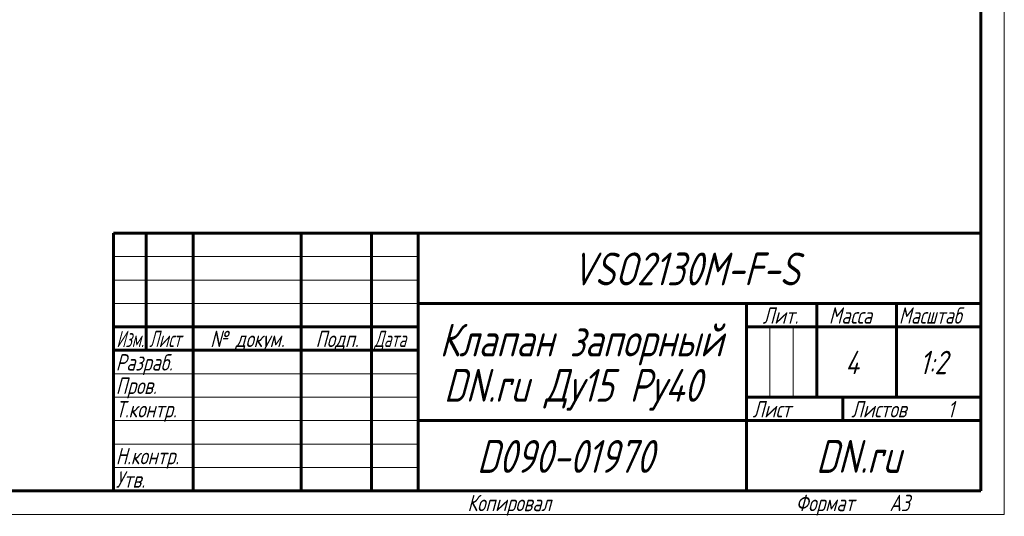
# Model space of a CAD drawing. Header units: millimetres. Extents: x 0 to 420, y 0 to 297.
# Tile 3 of 4: x 210 to 420, y 0 to 106. Entities that reach past the tile are written whole.
import ezdxf

# ---------------------------------------------------------------- set-up
doc = ezdxf.new("R2010")
doc.units = ezdxf.units.MM
doc.linetypes.add('K5LT_BASIC', pattern=[0])
doc.linetypes.add('K5LT_THIN', pattern=[0])
doc.styles.add('KTEXTSTYLE', font='txt', dxfattribs={"width": 0.96, "height": 5})

# ---------------------------------------------------------------- blocks, each defined once
blk = doc.blocks.new('U25')
at = {"color": 7, "linetype": 'K5LT_THIN', "lineweight": 18}
for p, q in [((420, 297), (420, 0)), ((230, 55), (295, 55)), ((230, 50), (295, 50)), ((230, 45), (295, 45)), ((369.96, 25), (369.96, 40)), ((374.98, 25), (374.98, 40)), ((230, 30), (295, 30)), ((230, 25), (295, 25)), ((230, 20), (295, 20)), ((230, 15), (295, 15)), ((230, 10), (295, 10)), ((420, 0), (0, 0))]:
    blk.add_line(p, q, dxfattribs=at)
at = {"color": 150, "linetype": 'K5LT_BASIC', "lineweight": 60, "true_color": 0x0080ff}
for p, q in [((415, 292), (415, 5)), ((230, 60), (415, 60)), ((230, 5), (230, 60)), ((237, 35), (237, 60)), ((247, 5), (247, 60)), ((270, 5), (270, 60)), ((285, 5), (285, 60)), ((295, 5), (295, 60)), ((295, 45), (415, 45)), ((365, 5), (365, 45)), ((380, 25), (380, 45)), ((397, 25), (397, 45)), ((230, 40), (295, 40)), ((365, 40), (380, 40)), ((380, 40), (415, 40)), ((230, 35), (295, 35)), ((365, 25), (415, 25)), ((385.57, 20), (385.57, 25)), ((295, 20), (365, 20)), ((365, 20), (415, 20)), ((415, 5), (20, 5))]:
    blk.add_line(p, q, dxfattribs=at)
at = {"color": 7, "attachment_point": 1, "style": 'KTEXTSTYLE'}
for s, insert, char_height in [('\\fArial|b0|c204|p34;\\H5.0;\\W1.000;\\Q15;\\fGOST Type AU|b0|i0|c204|p34;\\Q15;\\W0.960;\\H7.00;VSO2130M-F-S', (327.8, 55.86), 7), ('\\fArial|b0|c204|p34;\\H5.0;\\W1.000;\\Q15;\\fGOST Type AU|b0|i0|c204|p34;\\Q15;\\W0.960;\\H3.50;Лит.', (368.47, 44.18), 3.5), ('\\fArial|b0|c204|p34;\\H5.0;\\W1.000;\\Q15;\\fGOST Type AU|b0|i0|c204|p34;\\Q15;\\W0.960;\\H3.50;Масса', (382.58, 44.18), 3.5), ('\\fArial|b0|c204|p34;\\H5.0;\\W1.000;\\Q15;\\fGOST Type AU|b0|i0|c204|p34;\\Q15;\\W0.926;\\H3.50;Масштаб', (397.52, 44.18), 3.5), ('\\fArial|b0|c204|p34;\\H5.0;\\W1.000;\\Q15;\\fGOST Type AU|b0|i0|c204|p34;\\Q15;\\W0.960;\\H7.00;Клапан запорный', (299.56, 40.69), 7), ('\\fArial|b0|c204|p34;\\H5.0;\\W1.000;\\Q15;\\fGOST Type AU|b0|i0|c204|p34;\\Q15;\\W0.786;\\H3.50;Изм.', (230.62, 39.18), 3.5), ('\\fArial|b0|c204|p34;\\H5.0;\\W1.000;\\Q15;\\fGOST Type AU|b0|i0|c204|p34;\\Q15;\\W0.800;\\H3.50;Лист', (237.61, 39.18), 3.5), ('\\fArial|b0|c204|p34;\\H5.0;\\W1.000;\\Q15;\\fGOST Type AU|b0|i0|c204|p34;\\Q15;\\W0.960;\\H3.50;№ докум.', (250.63, 39.18), 3.5), ('\\fArial|b0|c204|p34;\\H5.0;\\W1.000;\\Q15;\\fGOST Type AU|b0|i0|c204|p34;\\Q15;\\W0.960;\\H3.50;Подп.', (273.1, 39.18), 3.5), ('\\fArial|b0|c204|p34;\\H5.0;\\W1.000;\\Q15;\\fGOST Type AU|b0|i0|c204|p34;\\Q15;\\W0.800;\\H3.50;Дата', (285.61, 39.18), 3.5), ('\\fArial|b0|c204|p34;\\H5.0;\\W1.000;\\Q15;\\fGOST Type AU|b0|i0|c204|p34;\\Q15;\\W0.960;\\H3.50;Разраб.', (230.5, 34.18), 3.5), ('\\fArial|b0|c204|p34;\\H5.0;\\W1.000;\\Q15;\\fGOST Type AU|b0|i0|c204|p34;\\Q15;\\W0.960;4', (386.07, 34.9), 5), ('\\fArial|b0|c204|p34;\\H5.0;\\W1.000;\\Q15;\\fGOST Type AU|b0|i0|c204|p34;\\Q15;\\W0.960;{\\c16711680;1:2}', (401.92, 34.9), 5), ('\\fArial|b0|c204|p34;\\H5.0;\\W1.000;\\Q15;\\fGOST Type AU|b0|i0|c204|p34;\\Q15;\\W0.960;\\H7.00;DN.ru Ду15 Ру40', (300.48, 31.02), 7), ('\\fArial|b0|c204|p34;\\H5.0;\\W1.000;\\Q15;\\fGOST Type AU|b0|i0|c204|p34;\\Q15;\\W0.960;\\H3.50;Пров.', (230.5, 29.18), 3.5), ('\\fArial|b0|c204|p34;\\H5.0;\\W1.000;\\Q15;\\fGOST Type AU|b0|i0|c204|p34;\\Q15;\\W0.960;\\H3.50;Т.контр.', (230.5, 24.18), 3.5), ('\\fArial|b0|c204|p34;\\H5.0;\\W1.000;\\Q15;\\fGOST Type AU|b0|i0|c204|p34;\\Q15;\\W0.960;\\H3.50;Лист', (366.32, 24.18), 3.5), ('\\fArial|b0|c204|p34;\\H5.0;\\W1.000;\\Q15;\\fGOST Type AU|b0|i0|c204|p34;\\Q15;\\W0.960;\\H3.50;Листов', (387.36, 24.18), 3.5), ('\\fArial|b0|c204|p34;\\H5.0;\\W1.000;\\Q15;\\fGOST Type AU|b0|i0|c204|p34;\\Q15;\\W0.960;\\H3.50;1', (407.91, 24.18), 3.5), ('\\fArial|b0|c204|p34;\\H5.0;\\W1.000;\\Q15;\\fGOST Type AU|b0|i0|c204|p34;\\Q15;\\W0.960;\\H7.00;D090-01970', (307.52, 15.86), 7), ('\\fArial|b0|c204|p34;\\H5.0;\\W1.000;\\Q15;\\fGOST Type AU|b0|i0|c204|p34;\\Q15;\\W0.960;\\H7.00;DN.ru', (379.84, 15.86), 7), ('\\fArial|b0|c204|p34;\\H5.0;\\W1.000;\\Q15;\\fGOST Type AU|b0|i0|c204|p34;\\Q15;\\W0.960;\\H3.50;Н.контр.', (230.5, 14.18), 3.5), ('\\fArial|b0|c204|p34;\\H5.0;\\W1.000;\\Q15;\\fGOST Type AU|b0|i0|c204|p34;\\Q15;\\W0.960;\\H3.50;Утв.', (230.5, 9.18), 3.5), ('\\fArial|b0|c204|p34;\\H5.0;\\W1.000;\\Q15;\\fGOST Type AU|b0|i0|c204|p34;\\Q15;\\W0.960;\\H3.50;Копировал', (305.5, 4.18), 3.5), ('\\fArial|b0|c204|p34;\\H5.0;\\W1.000;\\Q15;\\fGOST Type AU|b0|i0|c204|p34;\\Q15;\\W0.960;\\H3.50;Формат', (375.5, 4.18), 3.5), ('\\fArial|b0|c204|p34;\\H5.0;\\W1.000;\\Q15;\\fGOST Type AU|b0|i0|c204|p34;\\Q15;\\W0.960;\\H3.50;A3', (395.5, 4.18), 3.5)]:
    blk.add_mtext(s, dxfattribs=dict(at, insert=insert, char_height=char_height))

msp = doc.modelspace()

# ---------------------------------------------------------------- block references
msp.add_blockref('U25', (0, 0))

doc.saveas('drawing.dxf')
